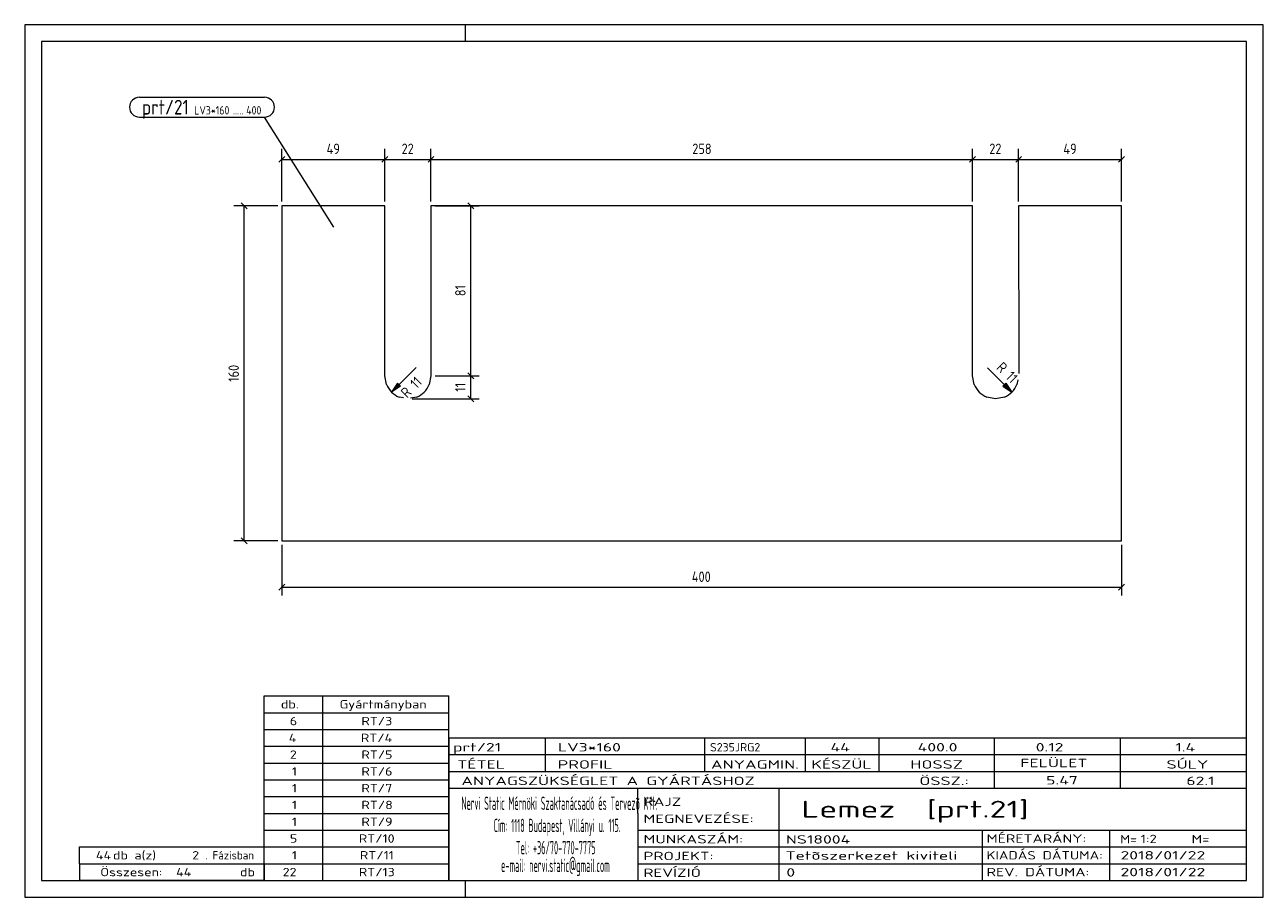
# Model space of a CAD drawing. Header units: millimetres. Extents: x 1 to 296, y 1 to 209.
import ezdxf

# ---------------------------------------------------------------- set-up
doc = ezdxf.new("R2010")
doc.units = ezdxf.units.MM
doc.header["$LTSCALE"] = 0.6
doc.linetypes.add('XKITLINE00', pattern=[0])
for name, color, linetype, lineweight in [('DrawingSheet', 5, 'Continuous', 0), ('OtherObjectType', 1, 'Continuous', 0), ('Part', 2, 'Continuous', 0), ('PartMark', 3, 'Continuous', 0), ('Z-DIMENSIONS', 1, 'Continuous', 0)]:
    doc.layers.add(name, color=color, linetype=linetype, lineweight=lineweight)
doc.styles.add('ISOCPEUR', font='ISOCPEUR.TTF')

msp = doc.modelspace()

# ---------------------------------------------------------------- hatches: boundary and pattern name
at = {"layer": 'Z-DIMENSIONS'}
for points in [[(90.49, 122.85), (88.37, 121.43), (89.79, 123.55)], [(234.72, 123.55), (236.14, 121.43), (234.01, 122.85)]]:
    msp.add_hatch(color=7, dxfattribs=at).paths.add_polyline_path(points, flags=17)

# ---------------------------------------------------------------- linework, layer by layer
at = {"layer": 'DrawingSheet', "color": 2, "linetype": 'XKITLINE00', "lineweight": 0}
for p, q in [((296, 209), (1, 209)), ((1, 209), (1, 1)), ((106, 205), (106, 209)), ((296, 1), (296, 209)), ((106, 1), (106, 5)), ((1, 1), (296, 1))]:
    msp.add_line(p, q, dxfattribs=at)
at = {"layer": 'DrawingSheet', "color": 3, "linetype": 'XKITLINE00', "lineweight": 0}
for p, q in [((292, 205), (5, 205)), ((5, 205), (5, 5)), ((292, 5), (292, 205)), ((5, 5), (292, 5))]:
    msp.add_line(p, q, dxfattribs=at)
at = {"layer": 'OtherObjectType', "color": 7, "linetype": 'XKITLINE00', "lineweight": 0}
for p, q in [((58, 49), (102, 49)), ((58, 45), (58, 49)), ((72, 45), (72, 49)), ((102, 45), (102, 49)), ((58, 45), (102, 45)), ((58, 41), (58, 45)), ((72, 41), (72, 45)), ((102, 41), (102, 45)), ((58, 41), (102, 41)), ((58, 37), (58, 41)), ((72, 37), (72, 41)), ((102, 37), (102, 41)), ((102, 39), (292, 39)), ((102, 39), (102, 35)), ((102, 39), (292, 39)), ((125, 35), (125, 39)), ((163, 35), (163, 39)), ((187, 35), (187, 39)), ((204.5, 35), (204.5, 39)), ((232, 35), (232, 39)), ((262, 35), (262, 39)), ((292, 35), (292, 39)), ((58, 37), (102, 37)), ((58, 33), (58, 37)), ((72, 33), (72, 37)), ((102, 33), (102, 37)), ((58, 33), (102, 33)), ((58, 29), (58, 33)), ((72, 29), (72, 33)), ((102, 35), (292, 35)), ((102, 35), (102, 5)), ((102, 35), (292, 35)), ((102, 29), (102, 33)), ((125, 31), (125, 35)), ((163, 31), (163, 35)), ((187, 31), (187, 35)), ((204.5, 31), (204.5, 35)), ((232, 31), (232, 35)), ((262, 31), (262, 35)), ((292, 31), (292, 35)), ((102, 31), (292, 31)), ((232, 27), (232, 31)), ((262, 27), (262, 31)), ((292, 27), (292, 31)), ((58, 29), (102, 29)), ((58, 25), (58, 29)), ((72, 25), (72, 29)), ((102, 25), (102, 29)), ((102, 27), (292, 27)), ((147, 21), (147, 27)), ((180.7, 17), (180.7, 27)), ((292, 21), (292, 27)), ((58, 25), (102, 25)), ((58, 21), (58, 25)), ((72, 21), (72, 25)), ((102, 21), (102, 25)), ((58, 21), (102, 21)), ((58, 17), (58, 21)), ((72, 17), (72, 21)), ((102, 17), (102, 21)), ((147, 21), (147, 5)), ((292, 17), (292, 21)), ((58, 17), (102, 17)), ((58, 13), (58, 17)), ((72, 13), (72, 17)), ((102, 13), (102, 17)), ((147, 17), (292, 17)), ((180.7, 5), (180.7, 17)), ((229.16, 13), (229.16, 17)), ((259.5, 5), (259.5, 17)), ((292, 13), (292, 17)), ((14, 9), (14, 13)), ((14, 13), (58, 13)), ((14, 13), (58, 13)), ((58, 9), (58, 13)), ((58, 13), (102, 13)), ((58, 9), (58, 13)), ((72, 9), (72, 13)), ((102, 9), (102, 13)), ((147, 13), (292, 13)), ((229.16, 5), (229.16, 13)), ((292, 9), (292, 13)), ((14, 9), (58, 9)), ((14, 9), (14, 5)), ((14, 9), (58, 9)), ((58, 9), (58, 5)), ((58, 9), (102, 9)), ((58, 5), (58, 9)), ((72, 5), (72, 9)), ((102, 5), (102, 9)), ((147, 9), (292, 9)), ((292, 5), (292, 9)), ((58, 5), (14, 5)), ((58, 5), (102, 5)), ((102, 5), (292, 5)), ((139.5, 5), (292, 5))]:
    msp.add_line(p, q, dxfattribs=at)
at = {"layer": 'Part', "color": 2, "linetype": 'XKITLINE00', "lineweight": 0}
for p, q in [((86.76, 165.84), (62.26, 165.84)), ((62.26, 165.84), (62.26, 85.99)), ((86.76, 125.32), (86.76, 165.84)), ((226.74, 165.84), (97.76, 165.84)), ((97.76, 165.84), (97.76, 125.32)), ((226.75, 125.32), (226.74, 165.84)), ((262.25, 165.84), (237.74, 165.84)), ((237.74, 165.84), (237.75, 125.83)), ((262.25, 85.99), (262.25, 165.84)), ((87.18, 123.22), (86.76, 125.32)), ((97.76, 125.32), (97.34, 123.22)), ((227.17, 123.22), (226.75, 125.32)), ((237.55, 124.31), (237.33, 123.22)), ((91.25, 120.02), (90.16, 120.24)), ((94.37, 120.24), (92.9, 119.95)), ((232.25, 119.82), (230.15, 120.24)), ((234.35, 120.24), (232.25, 119.82)), ((62.26, 85.99), (262.25, 85.99))]:
    msp.add_line(p, q, dxfattribs=at)
for centre, start, end in [((92.26, 125.32), 202.5025, 247.5008), ((92.26, 125.32), 292.5008, 337.5025), ((232.25, 125.32), 202.5093, 247.5085), ((232.25, 125.32), 292.5069, 337.5046)]:
    msp.add_arc(centre, 5.5, start, end, dxfattribs=at)
at = {"layer": 'PartMark', "color": 7, "linetype": 'XKITLINE00', "lineweight": 0}
for p, q in [((28.3, 191.7), (58.13, 191.7)), ((28.3, 187), (58.13, 187)), ((74.63, 160.77), (58.13, 187))]:
    msp.add_line(p, q, dxfattribs=at)
for centre, start, end in [((28.3, 189.35), 90, 270), ((58.13, 189.35), 270, 90)]:
    msp.add_arc(centre, 2.35, start, end, dxfattribs=at)
at = {"layer": 'Z-DIMENSIONS', "color": 7, "linetype": 'XKITLINE00', "lineweight": 0}
for p, q in [((62.97, 177.62), (61.55, 176.21)), ((62.26, 166.84), (62.26, 179.41)), ((87.47, 177.62), (86.05, 176.21)), ((87.47, 177.62), (86.05, 176.21)), ((86.76, 166.84), (86.76, 179.41)), ((86.76, 166.84), (86.76, 179.41)), ((98.47, 177.62), (97.05, 176.21)), ((98.47, 177.62), (97.05, 176.21)), ((97.76, 166.84), (97.76, 179.41)), ((97.76, 166.84), (97.76, 179.41)), ((227.45, 177.62), (226.04, 176.21)), ((227.45, 177.62), (226.04, 176.21)), ((226.74, 166.84), (226.74, 179.41)), ((226.74, 166.84), (226.74, 179.41)), ((238.45, 177.62), (237.04, 176.21)), ((238.45, 177.62), (237.04, 176.21)), ((237.74, 166.84), (237.74, 179.41)), ((237.74, 166.84), (237.74, 179.41)), ((262.96, 177.62), (261.54, 176.21)), ((262.25, 166.84), (262.25, 179.41)), ((62.26, 176.91), (86.76, 176.91)), ((86.76, 176.91), (97.76, 176.91)), ((97.76, 176.91), (226.74, 176.91)), ((226.74, 176.91), (237.74, 176.91)), ((237.74, 176.91), (262.25, 176.91)), ((61.26, 165.84), (50.76, 165.84)), ((52.55, 166.55), (53.97, 165.13)), ((53.26, 85.99), (53.26, 165.84)), ((98.76, 165.84), (109.26, 165.84)), ((106.55, 166.55), (107.97, 165.13)), ((107.26, 125.32), (107.26, 165.84)), ((88.37, 121.43), (94.2, 127.26)), ((236.14, 121.43), (230.31, 127.25)), ((98.76, 125.32), (109.26, 125.32)), ((98.76, 125.32), (109.26, 125.32)), ((106.55, 126.03), (107.97, 124.61)), ((106.55, 126.03), (107.97, 124.61)), ((107.26, 119.82), (107.26, 125.32)), ((89.79, 123.55), (88.37, 121.43)), ((90.49, 122.85), (88.37, 121.43)), ((89.79, 123.55), (90.49, 122.85)), ((234.01, 122.85), (234.72, 123.55)), ((234.01, 122.85), (236.14, 121.43)), ((234.72, 123.55), (236.14, 121.43)), ((93.26, 119.82), (109.26, 119.82)), ((106.55, 120.53), (107.97, 119.11)), ((61.26, 85.99), (50.76, 85.99)), ((52.55, 86.69), (53.97, 85.28)), ((62.26, 84.99), (62.26, 72.91)), ((262.25, 84.99), (262.25, 72.91)), ((62.97, 75.62), (61.55, 74.21)), ((62.26, 74.91), (262.25, 74.91)), ((262.96, 75.62), (261.54, 74.21))]:
    msp.add_line(p, q, dxfattribs=at)
for centre, start, end in [((92.26, 125.32), 202.5025, 247.5008), ((232.25, 125.32), 292.5069, 337.5046)]:
    msp.add_arc(centre, 5.5, start, end, dxfattribs=at)
at = {"layer": 'Z-DIMENSIONS', "color": 3}
for p in [(62.26, 176.91), (86.76, 176.91), (86.76, 176.91), (97.76, 176.91), (97.76, 176.91), (226.74, 176.91), (226.74, 176.91), (237.74, 176.91), (237.74, 176.91), (262.25, 176.91), (53.26, 165.84), (107.26, 165.84), (107.26, 125.32), (107.26, 125.32), (107.26, 119.82), (53.26, 85.99), (62.26, 74.91), (262.25, 74.91)]:
    msp.add_point(p, dxfattribs=at)

# ---------------------------------------------------------------- texts
at = {"layer": 'OtherObjectType', "color": 7, "style": 'ISOCPEUR'}
for s, height, width, p in [('db.', 2, 1.211571, (62, 46)), ('Gyártmányban', 2, 1.211571, (76, 46)), ('6', 2, 1.211571, (64.14, 42)), ('RT/3', 2, 1.211571, (81.18, 42)), ('4', 2, 1.211571, (63.9, 38)), ('RT/4', 2, 1.211571, (81.06, 38)), ('2', 2, 1.211571, (64.14, 34)), ('RT/5', 2, 1.211571, (81.18, 34)), ('prt/21', 2, 1.525501, (103, 35.76)), ('LV3*160', 2, 1.525501, (128, 35.76)), ('S235JRG2', 2, 1.02, (164.22, 35.76)), ('44', 2, 1.525501, (192.93, 35.76)), ('400.0', 2, 1.525501, (213.7, 35.76)), ('0.12', 2, 1.525501, (241.81, 35.76)), ('1.4', 2, 1.525501, (275.06, 35.76)), ('TÉTEL', 2, 1.525501, (104, 31.66)), ('PROFIL', 2, 1.525501, (127.96, 31.66)), ('ANYAGMIN.', 2, 1.525501, (164.47, 31.66)), ('KÉSZÜL', 2, 1.525501, (188.37, 31.66)), ('HOSSZ', 2, 1.525501, (211.96, 31.66)), ('FELÜLET', 2, 1.525501, (238.13, 32)), ('SÚLY', 2, 1.525501, (272.96, 31.66)), ('1', 2, 1.211571, (64.63, 30)), ('RT/6', 2, 1.211571, (81.18, 30)), ('ANYAGSZÜKSÉGLET A GYÁRTÁSHOZ', 2, 1.525501, (105, 27.75)), ('ÖSSZ.:', 2, 1.525501, (214.1, 27.75)), ('5.47', 2, 1.525501, (244.28, 27.88)), ('62.1', 2, 1.525501, (277.68, 27.75)), ('1', 2, 1.211571, (64.63, 26)), ('RT/7', 2, 1.211571, (81.18, 26)), ('1', 2, 1.211571, (64.63, 22)), ('RT/8', 2, 1.211571, (81.18, 22)), ('Nervi Static Mérnöki\xa0Szaktanácsadó\xa0és\xa0Tervezõ Kft.', 3.1765, 0.403093, (105, 21.82)), ('RAJZ', 2, 1.445, (148.38, 22.78)), ('Lemez  [prt.21]', 4, 1.474651, (186, 20)), ('MEGNEVEZÉSE:', 2, 1.445, (148.38, 18.72)), ('1', 2, 1.211571, (64.63, 18)), ('RT/9', 2, 1.211571, (81.18, 18)), ('Cím:\xa01118 Budapest, Villányi u. 115.', 3.1765, 0.403093, (112.69, 16.53)), ('5', 2, 1.211571, (64.14, 14)), ('RT/10', 2, 1.211571, (80.57, 14)), ('MUNKASZÁM:', 2, 1.445, (148.38, 13.84)), ('NS18004', 2, 1.525501, (182.28, 13.78)), ('MÉRETARÁNY:', 2, 1.36, (230.1, 14)), ('M=', 2, 1.211571, (261.91, 13.84)), ('1:2', 2, 1.275, (266.79, 13.9)), ('M=', 2, 1.275, (278.95, 13.87)), ('44', 2, 1.211571, (17.94, 10)), ('db a(z)', 2, 1.211571, (22, 10)), ('2', 2, 1.211571, (40.86, 10)), ('. Fázisban', 2, 0.935, (44, 10)), ('1', 2, 1.211571, (64.63, 10)), ('RT/11', 2, 1.211571, (80.82, 10)), ('Tel:\xa0+36/70-770-7775', 3.1765, 0.403093, (117.97, 11.24)), ('PROJEKT:', 2, 1.445, (148.38, 9.84)), ('Tetõszerkezet kiviteli ', 2, 1.525501, (182.2, 9.94)), ('KIADÁS DÁTUMA:', 2, 1.275, (230.1, 10)), ('2018/01/22', 2, 1.525501, (262, 10)), ('e-mail:\xa0nervi.static@gmail.com', 3.1765, 0.403093, (114.45, 7)), ('Összesen:            db', 2, 1.211571, (19, 6)), ('44', 2, 1.211571, (37.04, 6)), ('22', 2, 1.211571, (62.43, 6)), ('RT/13', 2, 1.211571, (80.57, 6)), ('REVÍZIÓ', 2, 1.445, (148.38, 5.84)), ('0', 2, 1.525501, (182.41, 5.92)), ('REV. DÁTUMA:', 2, 1.36, (230.1, 6)), ('2018/01/22', 2, 1.525501, (262, 6))]:
    msp.add_text(s, height=height, dxfattribs=dict(at, width=width)).set_placement(p)
at = {"layer": 'PartMark', "color": 3, "style": 'ISOCPEUR', "width": 0.85}
msp.add_text('prt/21', height=3.5, dxfattribs=at).set_placement((28.9, 187.6))
at = {"layer": 'PartMark', "color": 4, "style": 'ISOCPEUR', "width": 0.85}
for s, p in [('LV3*160', (41.38, 187.6)), ('400', (53.75, 187.6)), ('.....', (50.57, 187.6))]:
    msp.add_text(s, height=2, dxfattribs=at).set_placement(p)
at = {"layer": 'Z-DIMENSIONS', "color": 3, "style": 'ISOCPEUR', "width": 0.85}
for s, p in [('49', (72.9, 178.16)), ('22', (90.76, 178.16)), ('258', (160, 178.16)), ('22', (230.74, 178.16)), ('49', (248.39, 178.16)), ('400', (159.89, 76.16))]:
    msp.add_text(s, height=2.5, dxfattribs=at).set_placement(p)
for s, rotation, p in [('81', 90.0002, (106.01, 144.29)), ('160', 90.0002, (52.01, 123.87)), ('R 11', -44.9944, (232.28, 127.05)), ('R 11', 45.0001, (92.11, 119.87)), ('11', 90.0002, (106.01, 121.5))]:
    msp.add_text(s, height=2.5, rotation=rotation, dxfattribs=at).set_placement(p)

doc.saveas('drawing.dxf')
